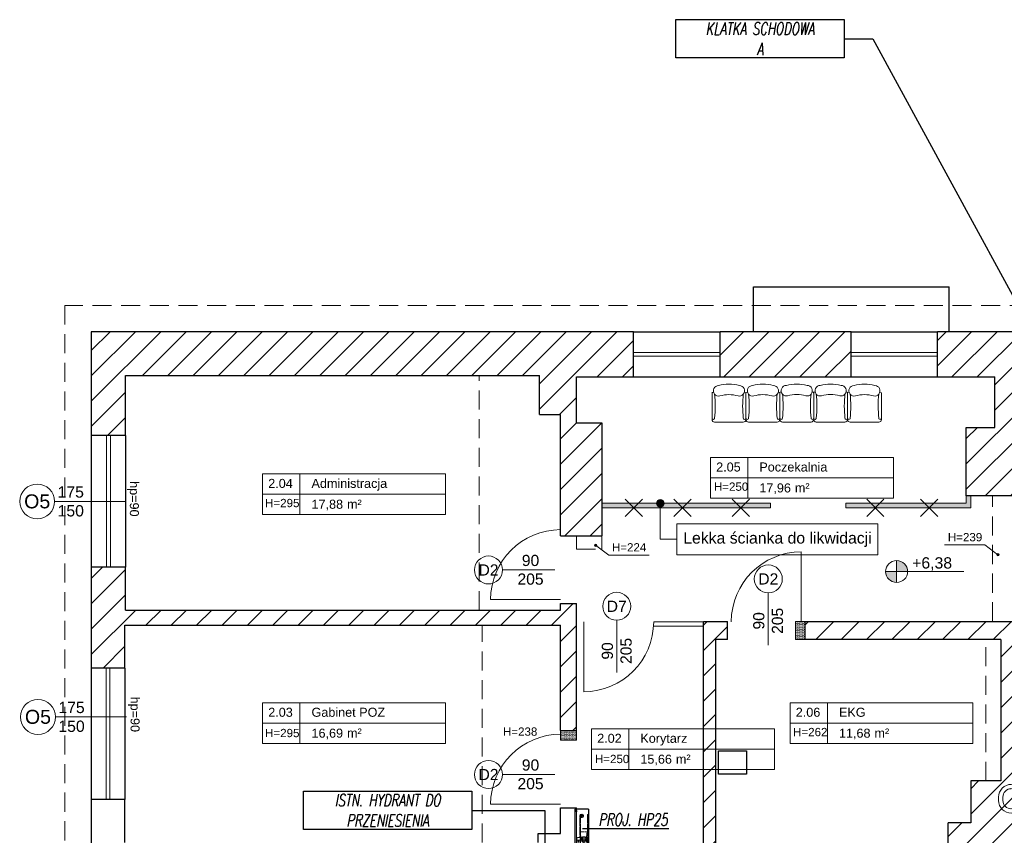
# Model space of a CAD drawing. Header units: millimetres. Extents: x 26866 to 1024070, y -428191 to 408885.
# Tile 50 of 248: x 176863 to 189947, y 291686 to 302531. Entities that reach past the tile are written whole.
import ezdxf

# ---------------------------------------------------------------- set-up
doc = ezdxf.new("R2010")
doc.units = ezdxf.units.MM
doc.header["$LTSCALE"] = 2
doc.linetypes.add('ACAD_ISO02W100', pattern=[15, 12, -3])
doc.linetypes.add('HIDDENX2', pattern=[19.05, 12.7, -6.35])
for name, color, linetype, lineweight in [('0_OPIS', 7, 'Continuous', 13), ('3DPLAN_A_ARMATURA_SANITARNA', 7, 'Continuous', 9), ('3DPLAN_A_DRZWI', 173, 'Continuous', 5), ('3DPLAN_A_OKNA', 153, 'Continuous', 5), ('3DPLAN_A_TABELKA POMIESZCZEŃ', 7, 'Continuous', 0), ('3DPLAN_A_WYSOKOŚCI ZMIANA', 144, 'HIDDENX2', 5), ('A_STOL_OPIS', 55, 'Continuous', 5), ('A_TXT', 7, 'Continuous', 0), ('A_WYBURZENIA', 6, 'Continuous', 0), ('A_WYM_KOT', 161, 'Continuous', 0), ('A_ZESTAWIENIE STOLARKI', 3, 'Continuous', 15), ('AW_WYM_WEW', 9, 'Continuous', 0), ('hydrant', 211, 'Continuous', 5), ('ramka', 9, 'Continuous', 30)]:
    doc.layers.add(name, color=color, linetype=linetype, lineweight=lineweight)
for name, color, linetype in [('3DPLAN_A_KRESKOWANIE 1', 253, 'Continuous'), ('3DPLAN_A_OPIS', 8, 'Continuous'), ('3DPLAN_A_POMIESZCZENIE NUMER', 100, 'Continuous'), ('3DPLAN_K_DZIAŁOWA NISKIE', 134, 'Continuous'), ('3DPLAN_K_NOŚNA', 7, 'Continuous'), ('3DPLAN_K_OBRYS WIDOK', 242, 'Continuous'), ('A_POMIESZCZENIE OPIS', 100, 'Continuous'), ('DEFAULT', 7, 'Continuous')]:
    doc.layers.add(name, color=color, linetype=linetype)
doc.styles.add('ARIAL', font='arial.ttf')
doc.styles.add('J-ROMANS', font='ROMANS.SHX', dxfattribs={"width": 0.7, "oblique": 10})
doc.styles.add('TABEL1', font='txt')
pattern_1 = [(0, (6153.1716, -11332.5662), (0.79375, 1.5875), [0, -1.5875])]

# ---------------------------------------------------------------- blocks, each defined once
blk = doc.blocks.new('hydrant')
at = {"color": 1, "linetype": 'ACAD_ISO02W100'}
for p, q in [((122, 578), (110, 578)), ((339, 577), (110, 577)), ((113, 580), (113, 580)), ((130, 586), (122, 578)), ((130, 585), (122, 577)), ((432, 586), (130, 586)), ((141, 585), (130, 585)), ((141, 585), (149, 577)), ((142, 586), (149, 578)), ((190, 578), (149, 578)), ((198, 586), (190, 578)), ((198, 585), (190, 577)), ((250, 585), (198, 585)), ((250, 586), (258, 578)), ((250, 585), (257, 577)), ((330, 578), (258, 578)), ((339, 586), (330, 578)), ((339, 584), (330, 577)), ((348, 578), (339, 586)), ((348, 577), (339, 584)), ((340, 582), (339, 582)), ((339, 482), (339, 582)), ((340, 482), (340, 582)), ((432, 577), (340, 577)), ((523, 571), (340, 571)), ((523, 569), (340, 569)), ((432, 578), (348, 578)), ((471, 569), (392, 569)), ((392, 565), (392, 569)), ((471, 565), (392, 565)), ((558, 528), (399, 528)), ((406, 545), (406, 511)), ((408, 565), (409, 561)), ((409, 547), (408, 547)), ((455, 547), (408, 547)), ((409, 577), (409, 578)), ((454, 561), (409, 561)), ((410, 554), (411, 555)), ((453, 554), (410, 554)), ((410, 548), (410, 554)), ((453, 571), (411, 571)), ((453, 555), (411, 555)), ((415, 555), (415, 561)), ((432, 586), (734, 586)), ((432, 578), (515, 578)), ((432, 577), (523, 577)), ((449, 555), (449, 561)), ((453, 554), (453, 555)), ((453, 548), (453, 554)), ((454, 577), (454, 578)), ((455, 565), (454, 561)), ((455, 547), (456, 547)), ((455, 547), (468, 547)), ((469, 545), (469, 511)), ((541, 541), (469, 541)), ((471, 565), (471, 569)), ((515, 578), (524, 586)), ((515, 577), (524, 584)), ((523, 541), (523, 582)), ((525, 582), (523, 582)), ((524, 586), (533, 578)), ((524, 584), (533, 577)), ((525, 541), (525, 582)), ((525, 577), (753, 577)), ((533, 578), (605, 578)), ((541, 546), (541, 510)), ((613, 586), (605, 578)), ((614, 585), (606, 577)), ((614, 585), (665, 585)), ((665, 585), (673, 577)), ((666, 586), (673, 578)), ((673, 578), (714, 578)), ((722, 586), (714, 578)), ((722, 585), (714, 577)), ((722, 585), (733, 585)), ((733, 585), (741, 577)), ((734, 586), (741, 578)), ((741, 578), (753, 578)), ((750, 580), (750, 580)), ((339, 487), (110, 487)), ((122, 486), (110, 486)), ((113, 483), (113, 483)), ((130, 479), (122, 487)), ((130, 478), (122, 486)), ((141, 479), (130, 479)), ((414, 478), (130, 478)), ((141, 479), (149, 487)), ((142, 478), (149, 486)), ((190, 486), (149, 486)), ((198, 479), (190, 487)), ((198, 478), (190, 486)), ((250, 479), (198, 479)), ((250, 479), (257, 487)), ((250, 478), (258, 486)), ((330, 486), (258, 486)), ((339, 480), (330, 487)), ((339, 478), (330, 486)), ((348, 487), (339, 480)), ((348, 486), (339, 478)), ((340, 482), (339, 482)), ((432, 487), (340, 487)), ((432, 486), (348, 486)), ((392, 491), (392, 487)), ((471, 491), (392, 491)), ((471, 487), (392, 487)), ((409, 510), (408, 510)), ((455, 510), (408, 510)), ((408, 491), (409, 495)), ((454, 495), (409, 495)), ((410, 508), (410, 502)), ((453, 502), (410, 502)), ((410, 502), (411, 502)), ((453, 502), (411, 502)), ((453, 485), (411, 485)), ((451, 485), (413, 485)), ((413, 483), (413, 485)), ((414, 452), (414, 481)), ((449, 481), (414, 481)), ((415, 498), (415, 502)), ((449, 498), (415, 498)), ((415, 495), (415, 496)), ((449, 496), (415, 496)), ((416, 496), (416, 498)), ((432, 487), (523, 487)), ((432, 486), (515, 486)), ((447, 496), (447, 498)), ((747, 443), (447, 443)), ((449, 498), (449, 502)), ((449, 495), (449, 496)), ((449, 452), (449, 481)), ((449, 478), (734, 478)), ((747, 461), (449, 461)), ((451, 483), (451, 485)), ((453, 508), (453, 502)), ((453, 502), (453, 502)), ((455, 491), (454, 495)), ((455, 510), (456, 510)), ((456, 510), (468, 510)), ((541, 515), (469, 515)), ((471, 491), (471, 487)), ((515, 487), (524, 480)), ((515, 486), (524, 478)), ((523, 482), (523, 515)), ((525, 482), (523, 482)), ((524, 480), (533, 487)), ((524, 478), (533, 486)), ((525, 482), (525, 515)), ((525, 487), (753, 487)), ((533, 486), (605, 486)), ((613, 478), (605, 486)), ((614, 479), (606, 487)), ((614, 479), (665, 479)), ((665, 479), (673, 487)), ((666, 478), (673, 486)), ((673, 486), (714, 486)), ((722, 479), (714, 487)), ((722, 478), (714, 486)), ((722, 479), (733, 479)), ((733, 479), (741, 487)), ((734, 478), (741, 486)), ((741, 486), (753, 486)), ((753, 471), (747, 466)), ((747, 439), (747, 466)), ((753, 433), (747, 439)), ((750, 483), (750, 483)), ((753, 471), (795, 471)), ((753, 433), (795, 433)), ((795, 433), (780, 433)), ((795, 471), (815, 471)), ((795, 433), (795, 471)), ((795, 433), (815, 433)), ((815, 433), (815, 471))]:
    blk.add_line(p, q, dxfattribs=at)
for p, q in [((61, 411), (61, 431)), ((739, 431), (61, 431)), ((739, 411), (61, 411)), ((739, 431), (739, 411)), ((741, 422), (739, 416)), ((743, 421), (739, 411)), ((772, 426), (747, 426)), ((772, 424), (747, 424)), ((775, 423), (780, 416)), ((777, 424), (782, 417)), ((789, 423), (791, 423)), ((789, 416), (789, 423)), ((791, 416), (791, 423))]:
    blk.add_line(p, q)
for centre, radius in [((541, 528), 13), ((767, 452), 14.9), ((767, 452), 10.8)]:
    blk.add_circle(centre, radius, dxfattribs=at)
for centre, radius, start, end in [((110, 580), 3.5, 12.2467, 270), ((110, 580), 2.25, 12.3553, 270), ((113, 581), 0.612, 192.3553, 270), ((113, 581), 0.612, 270, 12.2467), ((408, 545), 1.5, 90, 180), ((411, 570), 1.5, 90, 138.1897), ((409, 548), 1.5, 270, 0), ((469, 528), 23.1, 126.8922, 233.1078), ((453, 570), 1.5, 41.8103, 90), ((455, 548), 1.5, 180, 270), ((468, 545), 1.5, 0, 90), ((753, 580), 3.5, 270, 167.7533), ((750, 581), 0.612, 167.7533, 270), ((750, 581), 0.612, 270, 347.6447), ((753, 580), 2.25, 270, 167.6447), ((110, 483), 3.5, 90, 347.7533), ((110, 483), 2.25, 90, 347.6447), ((113, 483), 0.612, 90, 167.6447), ((113, 483), 0.612, 347.7533, 90), ((408, 511), 1.5, 180, 270), ((409, 508), 1.5, 0, 90), ((411, 486), 1.5, 210, 270), ((414, 483), 1.5, 180, 270), ((432, 452), 17.5, 180, 270), ((432, 452), 17.5, 270, 0), ((449, 483), 1.5, 270, 0), ((455, 508), 1.5, 90, 180), ((453, 486), 1.5, 270, 330), ((468, 511), 1.5, 270, 0), ((753, 483), 3.5, 192.2467, 90), ((750, 483), 0.612, 12.3553, 90), ((750, 483), 0.612, 90, 192.2467), ((753, 483), 2.25, 192.3553, 90)]:
    blk.add_arc(centre, radius, start, end, dxfattribs=at)
for centre, radius, start, end in [((747, 419), 6.5, 90, 158.9625), ((747, 419), 5, 90, 158.9625), ((772, 419), 6.5, 41.1859, 90), ((772, 419), 5, 41.1859, 90), ((777, 413), 5, 19.769, 37.3581), ((786, 416), 5, 199.769, 0), ((777, 413), 6.5, 19.769, 37.3581), ((786, 416), 3.5, 199.769, 0)]:
    blk.add_arc(centre, radius, start, end)
at = {"layer": 'DEFAULT', "linetype": 'ByBlock'}
for p, q in [((36, 591), (36, 411)), ((36, 591), (36, 412)), ((36, 591), (815, 591)), ((36, 591), (815, 591)), ((36, 591), (816, 591)), ((121, 528), (121, 517)), ((130, 528), (130, 517)), ((721, 528), (721, 517)), ((730, 528), (730, 517)), ((815, 591), (815, 412)), ((816, 591), (816, 411)), ((36, 412), (56, 412)), ((36, 411), (57, 411)), ((56, 433), (70, 433)), ((56, 412), (56, 433)), ((57, 432), (70, 432)), ((57, 411), (57, 432)), ((57, 411), (57, 432)), ((61, 411), (61, 431)), ((70, 432), (70, 433)), ((121, 475), (121, 486)), ((130, 475), (130, 486)), ((721, 475), (721, 486)), ((730, 475), (730, 486)), ((781, 432), (781, 433)), ((781, 432), (781, 433)), ((795, 433), (781, 433)), ((794, 432), (781, 432)), ((794, 432), (781, 432)), ((794, 411), (794, 432)), ((794, 411), (794, 432)), ((816, 411), (794, 411)), ((795, 412), (795, 433)), ((815, 412), (795, 412))]:
    blk.add_line(p, q, dxfattribs=at)
at = {"layer": 'DEFAULT', "color": 1, "linetype": 'ByBlock'}
for p, q in [((126, 526), (126, 477)), ((726, 526), (726, 477)), ((150, 501), (101, 501)), ((701, 501), (750, 501))]:
    blk.add_line(p, q, dxfattribs=at)
at = {"layer": 'DEFAULT', "color": 1, "linetype": 'ACAD_ISO02W100'}
blk.add_line((795, 433), (781, 433), dxfattribs=at)
at = {"layer": 'DEFAULT', "linetype": 'ByBlock'}
for centre in [(126, 501), (726, 501)]:
    blk.add_circle(centre, 21, dxfattribs=at)
blk = doc.blocks.new('miska ustępowa')
at = {"layer": '3DPLAN_A_ARMATURA_SANITARNA'}
for p, q in [((0, 0), (0, 19.1)), ((0, 19.1), (11.2, 19.1)), ((16.9, 0), (16.9, 13.5)), ((58.1, 19.1), (21.5, 16.4)), ((21.5, 0), (21.5, 16.4)), ((58.6, 13.5), (35.2, 11.8)), ((0, 0), (0, -19.1)), ((16.9, 0), (16.9, -13.5)), ((21.5, 0), (21.5, -16.4)), ((30, 0), (30, 6.2)), ((30, 0), (30, -6.2)), ((69.4, -2.2), (69.4, 2.2)), ((75, 0), (75, 2.2)), ((75, 0), (75, -2.2)), ((58.6, -13.5), (35.2, -11.8)), ((0, -19.1), (11.2, -19.1)), ((58.1, -19.1), (21.5, -16.4))]:
    blk.add_line(p, q, dxfattribs=at)
for centre, radius, start, end in [((11.2, 13.5), 5.62, 0, 90), ((58.1, 2.2), 16.9, 0, 90), ((58.1, 2.2), 11.2, 0, 90), ((35.6, 6.2), 5.62, 94.2314, 180), ((35.6, -6.2), 5.62, 180, 265.7686), ((58.1, -2.2), 16.9, 270, 0), ((58.1, -2.2), 11.2, 270, 0), ((11.2, -13.5), 5.62, 270, 0)]:
    blk.add_arc(centre, radius, start, end, dxfattribs=at)
blk = doc.blocks.new('sillon 1')
for p, q in [((-0.331, -0.689), (-0.33, -0.178)), ((-0.305, -0.152), (-0.305, -0.152)), ((0.305, -0.152), (0.305, -0.152)), ((0.33, -0.178), (0.33, -0.689)), ((0.279, -0.739), (-0.28, -0.74))]:
    blk.add_line(p, q)
for centre, radius, start, end in [((0, -0.825), 0.825, 75.7655, 104.2656), ((-0.305, -0.178), 0.0254, 90.0156, 180.0156), ((-0.2, -0.128), 0.103, 91.5852, 282.6959), ((-2.455, -0.425), 2.188, 353.7526, 6.1565), ((0.2, -0.128), 0.103, 257.3352, 88.4459), ((2.454, -0.429), 2.188, 173.7526, 186.1565), ((0.305, -0.178), 0.0254, 0.0156, 90.0156), ((0, -0.838), 0.635, 73.7554, 106.2758), ((-0.305, -0.663), 0.0254, 180.0156, 0.0156), ((-0.28, -0.689), 0.0508, 180.0156, 270.0156), ((0.304, -0.663), 0.0254, 180.0156, 0.0156), ((0.279, -0.689), 0.0508, 270.0156, 0.0156)]:
    blk.add_arc(centre, radius, start, end)
blk = doc.blocks.new('tabelka dla tp')
at = {"layer": '3DPLAN_A_TABELKA POMIESZCZEŃ'}
for p, q in [((49.7, 54), (49.7, 0)), ((0, 27), (243.1, 27))]:
    blk.add_line(p, q, dxfattribs=at)
blk.add_lwpolyline([(0, 54), (243.1, 54), (243.1, 0), (0, 0)], close=True, dxfattribs=at)
at = {"layer": '3DPLAN_A_POMIESZCZENIE NUMER', "color": 7, "style": 'ARIAL'}
blk.add_attdef('NUMER', (2.2, 35.4), '', height=12, dxfattribs=at)
at = {"layer": 'A_POMIESZCZENIE OPIS', "insert": (112.2, 19.8), "char_height": 12, "width": 36.412, "attachment_point": 1, "style": 'ARIAL'}
blk.add_mtext('{\\C7;m²}', dxfattribs=at)
at = {"layer": 'A_POMIESZCZENIE OPIS', "color": 7, "style": 'ARIAL'}
for tag, p in [('NAZWA', (51.7, 35.4)), ('POWIERZCHNIA', (51.1, 7.2))]:
    blk.add_attdef(tag, p, '', height=12, dxfattribs=at)
blk = doc.blocks.new('II pietrooo')
at = {"layer": '3DPLAN_A_KRESKOWANIE 1'}
h = blk.add_hatch(dxfattribs=at)
h.set_pattern_fill('ANSI31', color=256, scale=7.5, style=0)
h.set_pattern_definition([(45, (25713.503, -37486.946), (-16.83798, 16.83798), [])])
h.paths.add_polyline_path([(28996.1, -35640), (29220.1, -35640), (29220.1, -35744), (29268.1, -35744), (29268.1, -35638), (29280.1, -35638), (29280.1, -35618), (28996.1, -35618)])
h.paths.add_polyline_path([(28878.1, -35618), (28627.1, -35618), (28627.1, -35638.7), (28681.5, -35638.7), (28681.5, -35640), (28878.1, -35640)])
h.paths.add_polyline_path([(28627.1, -35774.7), (28669.1, -35774.7), (28669.1, -35692.7), (28627.1, -35692.7)])
h.paths.add_polyline_path([(28558.7, -36657), (28739.1, -36657), (28739.1, -36571), (28671.1, -36571), (28671.1, -36518), (28657.1, -36518), (28657.1, -36236), (28700.1, -36236), (28700.1, -36016), (28669.1, -36016), (28669.1, -35828.7), (28627.1, -35828.7), (28627.1, -35865), (28626.1, -35886), (28626.1, -36572), (28558.7, -36572)])
h.paths.add_polyline_path([(29268.1, -35964), (29268.1, -35847), (29220.1, -35847), (29220.1, -35964)])
h.paths.add_polyline_path([(29503.5, -35638), (29503.5, -35618), (29460.1, -35618), (29460.1, -35600), (29450.1, -35600), (29450.1, -35618), (29383.1, -35618), (29383.1, -35638)])
h.paths.add_polyline_path([(28853.1, -36657), (29038.1, -36657), (29038.1, -36571), (28853.1, -36571)])
h.paths.add_polyline_path([(29151.1, -36657), (29338.1, -36657), (29338.1, -36571), (29270.1, -36571), (29270.1, -36518), (29220.1, -36518), (29220.1, -36571), (29151.1, -36571)])
h.paths.add_polyline_path([(29634.1, -36571), (29451.1, -36571), (29451.1, -36657), (29634.1, -36657)])
h.paths.add_polyline_path([(29935.1, -36571), (29869.1, -36571), (29869.1, -36518), (29822.1, -36518), (29822.1, -36571), (29747.1, -36571), (29747.1, -36657), (29935.1, -36657)])
h.paths.add_polyline_path([(30049.1, -36657), (30229.1, -36657), (30229.1, -36572), (30152.1, -36572), (30152.1, -35868), (30205.1, -35868), (30205.1, -35846), (30137.1, -35846), (30137.1, -36571), (30049.1, -36571)])
h.paths.add_polyline_path([(30416.1, -35967), (30444.1, -35967), (30444.1, -36519), (30416.1, -36519), (30416.1, -36572), (30344.1, -36572), (30344.1, -36657), (30525.1, -36657), (30525.1, -36569), (30491.1, -36569), (30491.1, -35961), (30561.1, -35961), (30561.1, -35942), (30464.1, -35942), (30464.1, -35846), (30308.1, -35846), (30308.1, -35868), (30416.1, -35868)])
h.paths.add_polyline_path([(30640.1, -36657), (30826.1, -36657), (30826.1, -36569), (30640.1, -36569)])
h.paths.add_polyline_path([(31069.1, -36128), (31069.1, -36517), (31041.1, -36517), (31041.1, -36569), (30941.1, -36569), (30941.1, -36657), (31677.5, -36657), (31677.5, -36350), (31638.1, -36350), (31638.1, -36497), (31585.1, -36497), (31585.1, -36562), (31092.1, -36562), (31092.1, -36128)])
h.paths.add_polyline_path([(31069.1, -35961), (30716.1, -35961), (30716.1, -35813), (30718.6, -35813), (30728.1, -35813), (30728.1, -35942), (31012.1, -35942), (31012.1, -35891), (31024.1, -35891), (31024.1, -35870), (31046.1, -35870), (31046.1, -35891), (31058.1, -35891), (31058.1, -35942), (31562.1, -35942), (31562.1, -35677), (31610.1, -35677), (31610.1, -35281), (31677.5, -35281), (31677.5, -36124), (31638.1, -36124), (31638.1, -35961), (31092.1, -35961), (31092.1, -36025), (31069.1, -36025)])
h.paths.add_polyline_path([(30708.3, -35857.5), (30708.3, -35812.4), (30740.7, -35812.4), (30740.7, -35857.5)], flags=9)
h.paths.add_polyline_path([(31062.1, -35694), (31062.1, -35618), (31015.1, -35618), (31015.1, -35694)])
h.paths.add_polyline_path([(31677.5, -35151), (31677.5, -34962), (30941.1, -34962), (30941.1, -35016), (31013.1, -35016), (31013.1, -35069), (31062.1, -35069), (31062.1, -35011), (31562.1, -35011), (31562.1, -35142), (31610.1, -35142), (31610.1, -35151)])
h.paths.add_polyline_path([(30826.1, -34962), (30640.1, -34962), (30640.1, -35016), (30826.1, -35016)])
h.paths.add_polyline_path([(30346.1, -35009), (30420.1, -35009), (30420.1, -35062), (30450.1, -35062), (30450.1, -35149), (30460.1, -35149), (30460.1, -35016), (30525.1, -35016), (30525.1, -34962), (30346.1, -34962)])
h.paths.add_polyline_path([(30231.1, -34962), (30056.1, -34962), (30056.1, -35009), (30231.1, -35009)])
h.paths.add_polyline_path([(29856.1, -35328), (29856.1, -35059), (29872.1, -35059), (29872.1, -35009), (29941.1, -35009), (29941.1, -34962), (29753.1, -34962), (29753.1, -35009), (29818.1, -35009), (29818.1, -35059), (29834.1, -35059), (29834.1, -35328)])
h.paths.add_polyline_path([(29460.1, -35480), (29460.1, -35466), (30247.1, -35466), (30247.1, -35441), (29856.1, -35441), (29856.1, -35428), (29834.1, -35428), (29834.1, -35441), (29556.1, -35441), (29556.1, -35009), (29638.1, -35009), (29638.1, -34962), (29461.1, -34962), (29461.1, -35016), (29547.1, -35016), (29547.1, -35448), (29368.1, -35448), (29368.1, -35466), (29450.1, -35466), (29450.1, -35480), (29452.1, -35480)])
h.paths.add_polyline_path([(29336.1, -34962), (29156.5, -34962), (29156.5, -35014), (29226.5, -35014), (29226.5, -35404), (29175.5, -35404), (29175.5, -35444), (28929.5, -35444), (28929.5, -35466), (29265.1, -35466), (29265.1, -35448), (29253.1, -35448), (29253.1, -35070), (29282.1, -35070), (29282.1, -35016), (29336.1, -35016)])
h.paths.add_polyline_path([(28860.5, -35014), (29041.5, -35014), (29041.5, -34962), (28860.5, -34962)])
h.paths.add_polyline_path([(28697.5, -35187), (28697.5, -35084), (28674.5, -35084), (28674.5, -35014), (28745.5, -35014), (28745.5, -34962), (28602.1, -34962), (28602.1, -35015), (28627.1, -35015), (28627.1, -35067), (28642.1, -35067), (28642.1, -35072), (28642.1, -35146.3), (28685.7, -35146.3), (28685.7, -35187)])
h.paths.add_polyline_path([(28642.1, -35353), (28635.1, -35353), (28635.1, -35438), (28643.1, -35438), (28643.1, -35466), (28829.5, -35466), (28829.5, -35444), (28674.5, -35444), (28674.5, -35200.3), (28642.1, -35200.3)])
h.paths.add_polyline_path([(28492.1, -35015), (28492.1, -34962), (28212, -34962), (28212, -34959), (28205.1, -34959), (28205.1, -35015)])
h.paths.add_polyline_path([(28062.1, -35183), (28062.1, -35072), (28072.1, -35072), (28072.1, -35015), (28081.1, -35015), (28081.1, -34918), (28086.1, -34918), (28086.1, -34914), (28069, -34914), (28069, -34944), (28074, -34944), (28074, -34959), (28062.5, -34959), (28062.5, -34962), (28026.6, -34962), (28026.6, -35180), (28027.1, -35180), (28027.1, -35183)])
h.paths.add_polyline_path([(27906.1, -35022), (27982.1, -35022), (27982.1, -35089), (27944.1, -35089), (27944.1, -35180), (28026.6, -35180), (28026.6, -34962), (27906.1, -34962)])
h.paths.add_polyline_path([(27791.1, -34962), (27617.1, -34962), (27617.1, -35022), (27791.1, -35022)])
h.paths.add_polyline_path([(27460.1, -35083), (27426.1, -35083), (27426.1, -35022), (27502.1, -35022), (27502.1, -34962), (26781.5, -34962), (26781.5, -35100), (26827.1, -35100), (26827.1, -35020), (27377.1, -35020), (27377.1, -35072), (27405.1, -35072), (27405.1, -35233), (27460.1, -35233)])
h.paths.add_polyline_path([(27405.1, -35492), (27426.1, -35492), (27426.1, -35323), (27405.1, -35323), (27405.1, -35332), (26827.1, -35332), (26827.1, -35275), (26781.5, -35275), (26781.5, -35409), (26826.1, -35409), (26826.1, -35352), (27405.1, -35352)])
h.paths.add_polyline_path([(26827.1, -36005), (26827.1, -35955), (27379.1, -35955), (27379.1, -35969), (27405.1, -35969), (27405.1, -35998), (27426.1, -35998), (27426.1, -35901), (27346.1, -35901), (27346.1, -35931), (26850.1, -35931), (26850.1, -35891), (26781.5, -35891), (26781.5, -36005)])
h.paths.add_polyline_path([(26993.7, -36573), (26827.1, -36573), (26827.1, -36503), (26881.1, -36503), (26881.1, -36349), (26827.1, -36349), (26827.1, -36275), (26781.5, -36275), (26781.5, -36657), (26993.7, -36657)])
h.paths.add_polyline_path([(27462.6, -36581), (27431.1, -36581), (27431.1, -36173), (27468.1, -36173), (27468.1, -36134), (27477.1, -36134), (27477.1, -36113), (27426.1, -36113), (27426.1, -36088), (27405.1, -36088), (27405.1, -36522), (27378.1, -36522), (27378.1, -36573), (27181.9, -36573), (27181.9, -36657), (27462.6, -36657)])
h.paths.add_polyline_path([(27415.6, -36075.1), (27432.1, -36075.1), (27432.1, -36095.1), (27415.6, -36095.1)], flags=9)
h.paths.add_polyline_path([(27804.1, -36578.9), (27739.1, -36578.9), (27739.1, -36043.9), (27716.1, -36043.9), (27716.1, -36113), (27580.1, -36113), (27580.1, -36134), (27717.1, -36134), (27717.1, -36581), (27577.6, -36581), (27577.6, -36657), (27804.1, -36657)])
h.paths.add_polyline_path([(28147.7, -36572), (28077.7, -36572), (28077.7, -36523), (28062.7, -36523), (28062.7, -36237), (28106.7, -36237), (28106.7, -36134), (28062.7, -36134), (28062.7, -36010), (28106.7, -36010), (28106.7, -35886), (28394.1, -35886), (28394.1, -35864), (28063.1, -35864), (28063.1, -35670), (28073.1, -35670), (28073.1, -35621), (28062.1, -35621), (28062.1, -35543), (28082.1, -35543), (28082.1, -35495), (28062.1, -35495), (28062.1, -35394), (28282.1, -35394), (28282.1, -35408), (28286.5, -35408), (28298.1, -35408), (28298.1, -35378), (28379.1, -35378), (28379.1, -35438), (28517.1, -35438), (28517.1, -35353), (28062.1, -35353), (28062.1, -35333), (28027.1, -35333), (28027.1, -35347), (28026.6, -35347), (28026.6, -36657), (28147.7, -36657)])
h.paths.add_polyline_path([(27990.1, -35853), (27968.1, -35853), (27968.1, -35869), (27697.3, -35869), (27697.3, -35888), (27716.1, -35888), (27716.1, -35906.3), (27737.7, -35906.3), (27737.7, -35953.9), (27739.1, -35953.9), (27739.1, -35885.9), (27985.1, -35885.9), (27985.1, -35971.9), (28001.1, -35971.9), (28001.1, -36038.9), (27936.1, -36038.9), (27936.1, -36242.9), (27999.1, -36242.9), (27999.1, -36501.9), (27972.1, -36501.9), (27972.1, -36578.9), (27919.1, -36578.9), (27919.1, -36657), (28026.6, -36657), (28026.6, -35347), (27730.1, -35347), (27730.1, -35371), (27990.1, -35371), (27990.1, -35559), (27950.1, -35559), (27950.1, -35615), (27920.1, -35615), (27920.1, -35714), (27990.1, -35714)])
h.paths.add_polyline_path([(27618.1, -35845), (27595.1, -35845), (27595.1, -35888), (27697.3, -35888), (27697.3, -35869), (27618.1, -35869)])
h.paths.add_polyline_path([(27618.1, -35668), (27611.1, -35668), (27611.1, -35639.5), (27595.1, -35639.5), (27595.1, -35742), (27618.1, -35742)])
h.paths.add_polyline_path([(27627.1, -35371), (27627.1, -35347), (27595.1, -35347), (27595.1, -35585.5), (27611.1, -35585.5), (27611.1, -35371)])
h.paths.add_polyline_path([(27611.1, -35585.5), (27595.1, -35585.5), (27595.1, -35612.5), (27611.1, -35612.5)])
h.paths.add_polyline_path([(27595.1, -35612.5), (27595.1, -35639.5), (27611.1, -35639.5), (27611.1, -35612.5)])
h.paths.add_polyline_path([(28681.5, -35638.7), (28627.1, -35638.7), (28627.1, -35665.7), (28669.1, -35665.7), (28669.1, -35640), (28681.5, -35640)])
h.paths.add_polyline_path([(28627.1, -35665.7), (28627.1, -35692.7), (28669.1, -35692.7), (28669.1, -35665.7)])
h.paths.add_polyline_path([(28669.1, -35774.7), (28627.1, -35774.7), (28627.1, -35801.7), (28669.1, -35801.7)])
h.paths.add_polyline_path([(28500.5, -35778.1), (28635.7, -35778.1), (28635.7, -35799.6), (28500.5, -35799.6)], flags=9)
h.paths.add_polyline_path([(28627.1, -35801.7), (28627.1, -35828.7), (28669.1, -35828.7), (28669.1, -35801.7)])
h.paths.add_polyline_path([(30458.6, -36145), (30476.6, -36145), (30476.6, -36165), (30458.6, -36165)], flags=24)
h.paths.add_polyline_path([(31264.9, -35935.3), (31310, -35935.3), (31310, -35967.7), (31264.9, -35967.7)], flags=24)
h.paths.add_polyline_path([(30822, -35935.3), (30867.1, -35935.3), (30867.1, -35967.7), (30822, -35967.7)], flags=24)
h.paths.add_polyline_path([(29703.8, -35437.8), (29748.9, -35437.8), (29748.9, -35470.2), (29703.8, -35470.2)], flags=24)
h.paths.add_polyline_path([(30025.6, -35437.8), (30070.7, -35437.8), (30070.7, -35470.2), (30025.6, -35470.2)], flags=24)
h.paths.add_polyline_path([(29534.6, -35263.9), (29534.6, -35218.8), (29567, -35218.8), (29567, -35263.9)], flags=24)
h.paths.add_polyline_path([(27335.8, -35645.7), (27389.6, -35645.7), (27389.6, -35678.1), (27335.8, -35678.1)], flags=24)
at = {"layer": '3DPLAN_A_TABELKA POMIESZCZEŃ', "ltscale": 0.5}
h = blk.add_hatch(color=256, dxfattribs=at)
h.dxf.hatch_style = 1
h.paths.add_polyline_path([(27536, -35195), (27536, -35185.1, 0.73336)])
h.paths.add_polyline_path([(27536, -35185.1), (27536, -35195, 0.076465), (27537.6, -35195.2, 1.165591)])
for points in [[(27453.1, -35245.8, 13.985421), (27453, -35246.2, 0.071503)], [(27984.8, -35258.4, 13.985421), (27984.9, -35257.9, 0.071503)]]:
    blk.add_hatch(color=7, dxfattribs=at).paths.add_polyline_path(points)
at = {"layer": 'A_WYBURZENIA', "transparency": 33554687}
h = blk.add_hatch(dxfattribs=at)
h.set_pattern_fill('DOTS', color=256)
h.set_pattern_definition(pattern_1)
h.paths.add_polyline_path([(27684.1, -35196), (27684.1, -35190), (27460.1, -35190), (27460.1, -35196)])
h.paths.add_polyline_path([(27944.1, -35190), (27784.1, -35190), (27784.1, -35196), (27950.1, -35196), (27950.1, -35180), (27944.1, -35180)])
h = blk.add_hatch(dxfattribs=at)
h.set_pattern_fill('DOTS', color=256)
h.set_pattern_definition(pattern_1)
h.paths.add_polyline_path([(27717.1, -35347), (27717.1, -35371), (27730.1, -35371), (27730.1, -35347), (27717.1, -35347)], is_closed=False)
h = blk.add_hatch(dxfattribs=at)
h.set_pattern_fill('DOTS', color=256)
h.set_pattern_definition([(0, (10883.5098, -15807.661), (0.79375, 1.5875), [0, -1.5875])])
h.paths.add_polyline_path([(27405.1, -35505), (27426.1, -35505), (27426.1, -35492), (27405.1, -35492), (27405.1, -35505)], is_closed=False)
at = {"layer": 'A_WYM_KOT'}
h = blk.add_hatch(color=256, dxfattribs=at)
h.dxf.hatch_style = 1
h.paths.add_polyline_path([(27851.6, -35280.7), (27837, -35280.7, 0.414214), (27851.6, -35295.2), (27851.6, -35280.7)], is_closed=False)
h.paths.add_polyline_path([(27851.6, -35280.7), (27866.1, -35280.7, 0.143872), (27863.8, -35272.8), (27851.6, -35272.8), (27851.6, -35280.7)], is_closed=False)
h.paths.add_polyline_path([(27851.6, -35266.1), (27851.6, -35272.8), (27863.8, -35272.8, 0.255137), (27851.6, -35266.1)], is_closed=False)
at = {"layer": '3DPLAN_A_DRZWI'}
for p, q in [((27724.9, -35347.5), (27724.9, -35254.5)), ((27405.1, -35318), (27312.1, -35318)), ((27435.8, -35347.5), (27435.8, -35440.5)), ((27528.8, -35347.5), (27595.1, -35347.5)), ((27528.8, -35353.5), (27595.1, -35353.5)), ((27405.1, -35590), (27312.1, -35590))]:
    blk.add_line(p, q, dxfattribs=at)
for centre, start, end in [((27405.1, -35318), 90, 180), ((27724.9, -35347.5), 90, 180), ((27435.8, -35347.5), 270, 0), ((27405.1, -35590), 90, 180)]:
    blk.add_arc(centre, 93, start, end, dxfattribs=at)
at = {"layer": '3DPLAN_A_OKNA'}
for p, q in [((27502.1, -34989.5), (27617.1, -34989.5)), ((27502.1, -34994.5), (27617.1, -34994.5)), ((27791.1, -34989.5), (27906.1, -34989.5)), ((27791.1, -34994.5), (27906.1, -34994.5)), ((26801.8, -35275), (26801.8, -35100)), ((26806.8, -35100), (26806.8, -35275)), ((26801.3, -35584), (26801.3, -35409)), ((26806.3, -35409), (26806.3, -35584))]:
    blk.add_line(p, q, dxfattribs=at)
at = {"layer": '3DPLAN_A_OPIS', "color": 1, "lineweight": 30}
for p, q in [((27491, -35207.5), (27513.9, -35184.6)), ((27491, -35184.6), (27513.9, -35207.5)), ((27555.5, -35207.5), (27578.4, -35184.6)), ((27555.5, -35184.6), (27578.4, -35207.5)), ((27633.2, -35207.5), (27656.1, -35184.6)), ((27633.2, -35184.6), (27656.1, -35207.5)), ((27811.9, -35207.5), (27834.7, -35184.6)), ((27811.9, -35184.6), (27834.7, -35207.5)), ((27883.4, -35207.5), (27906.3, -35184.6)), ((27883.4, -35184.6), (27906.3, -35207.5))]:
    blk.add_line(p, q, dxfattribs=at)
at = {"layer": '3DPLAN_A_TABELKA POMIESZCZEŃ', "ltscale": 0.5}
for p, q in [((27537.6, -35190), (27537.6, -35237.7)), ((27537.6, -35237.7), (27559.6, -35237.7))]:
    blk.add_line(p, q, dxfattribs=at)
at = {"layer": '3DPLAN_A_TABELKA POMIESZCZEŃ', "color": 7, "ltscale": 0.5}
for p, q in [((27451.6, -35245.8), (27469, -35258.9)), ((27915.3, -35245.3), (27969, -35245.3)), ((27986.3, -35258.4), (27969, -35245.3)), ((27469, -35258.9), (27522.6, -35258.9))]:
    blk.add_line(p, q, dxfattribs=at)
at = {"layer": '3DPLAN_A_TABELKA POMIESZCZEŃ', "ltscale": 0.5}
blk.add_lwpolyline([(27559.6, -35258.3), (27826.6, -35258.3), (27826.6, -35217.1), (27559.6, -35217.1)], close=True, dxfattribs=at)
blk.add_circle((27537.6, -35190), 5.19, dxfattribs=at)
at = {"layer": '3DPLAN_A_TABELKA POMIESZCZEŃ', "color": 7, "ltscale": 0.5}
for centre in [(27451.6, -35245.8), (27986.3, -35258.4)]:
    blk.add_circle(centre, 1.51, dxfattribs=at)
at = {"layer": '3DPLAN_A_WYSOKOŚCI ZMIANA'}
for p, q in [((28027.5, -34927), (26746.5, -34927)), ((26746.5, -34927), (26746.5, -36692)), ((27297.1, -35332), (27297.1, -35020)), ((27979.1, -35347), (27979.1, -35180)), ((27426.1, -35233), (27426.1, -35251)), ((27460.1, -35233), (27460.1, -35251)), ((27426.1, -35251), (27460.1, -35251)), ((27301.1, -35641), (27301.1, -35352)), ((27970.1, -35559), (27970.1, -35371))]:
    blk.add_line(p, q, dxfattribs=at)
at = {"layer": '3DPLAN_K_DZIAŁOWA NISKIE'}
for p, q in [((27502.1, -35022), (27617.1, -35022)), ((27791.1, -35022), (27906.1, -35022)), ((26827.1, -35100), (26827.1, -35275)), ((26826.1, -35409), (26826.1, -35584))]:
    blk.add_line(p, q, dxfattribs=at)
at = {"layer": '3DPLAN_K_NOŚNA'}
for p, q in [((27502.1, -34962), (26781.5, -34962)), ((26781.5, -34962), (26781.5, -35100)), ((27502.1, -35022), (27502.1, -34962)), ((27791.1, -34962), (27617.1, -34962)), ((27617.1, -35022), (27617.1, -34962)), ((27791.1, -35022), (27791.1, -34962)), ((28027.5, -34962), (27906.1, -34962)), ((27906.1, -35022), (27906.1, -34962)), ((26827.1, -35020), (27377.1, -35020)), ((26827.1, -35100), (26827.1, -35020)), ((27377.1, -35072), (27377.1, -35020)), ((27426.1, -35022), (27502.1, -35022)), ((27426.1, -35083), (27426.1, -35022)), ((27617.1, -35022), (27791.1, -35022)), ((27906.1, -35022), (27982.1, -35022)), ((27982.1, -35089), (27982.1, -35022)), ((27377.1, -35072), (27405.1, -35072)), ((27405.1, -35233), (27405.1, -35072)), ((27426.1, -35083), (27460.1, -35083)), ((27460.1, -35083), (27460.1, -35233)), ((27944.1, -35089), (27982.1, -35089)), ((27944.1, -35180), (27944.1, -35089)), ((26827.1, -35100), (26781.5, -35100)), ((28027.1, -35180), (27944.1, -35180)), ((27405.1, -35233), (27426.1, -35233)), ((27426.1, -35233), (27460.1, -35233)), ((26781.5, -35275), (26781.5, -35409)), ((26827.1, -35275), (26781.5, -35275)), ((26827.1, -35332), (26827.1, -35275)), ((27405.1, -35323), (27426.1, -35323)), ((27405.1, -35332), (27405.1, -35323)), ((27426.1, -35492), (27426.1, -35323)), ((26827.1, -35332), (27405.1, -35332)), ((26826.1, -35352), (27405.1, -35352)), ((26826.1, -35409), (26826.1, -35352)), ((27405.1, -35492), (27405.1, -35352)), ((27595.1, -35742), (27595.1, -35347)), ((27595.1, -35347), (27627.1, -35347)), ((27627.1, -35371), (27627.1, -35347)), ((27730.1, -35371), (27730.1, -35347)), ((27730.1, -35347), (28027.1, -35347)), ((27611.1, -35371), (27611.1, -35654)), ((27627.1, -35371), (27611.1, -35371)), ((27990.1, -35371), (27730.1, -35371)), ((27990.1, -35371), (27990.1, -35559)), ((26826.1, -35409), (26781.5, -35409)), ((27405.1, -35492), (27426.1, -35492)), ((27950.1, -35559), (27950.1, -35615)), ((27990.1, -35559), (27950.1, -35559)), ((26781.5, -35584), (26781.5, -35721)), ((26826.1, -35584), (26781.5, -35584)), ((26826.1, -35641), (26826.1, -35584)), ((27405.1, -35595), (27426.1, -35595)), ((27405.1, -35629), (27405.1, -35595)), ((27426.1, -35677), (27426.1, -35595)), ((27950.1, -35615), (27920.1, -35615)), ((27920.1, -35714), (27920.1, -35615)), ((27375.1, -35641), (27375.1, -35629)), ((27375.1, -35629), (27405.1, -35629))]:
    blk.add_line(p, q, dxfattribs=at)
at = {"layer": '3DPLAN_K_OBRYS WIDOK'}
for p, q in [((27661.5, -34962), (27661.5, -34902)), ((27661.5, -34902), (27921.5, -34902)), ((27921.5, -34962), (27921.5, -34902)), ((27502.1, -34962), (27617.1, -34962)), ((27791.1, -34962), (27906.1, -34962)), ((26781.5, -35100), (26781.5, -35275)), ((26781.5, -35409), (26781.5, -35584))]:
    blk.add_line(p, q, dxfattribs=at)
at = {"layer": 'A_STOL_OPIS'}
for p, q in [((26732.8, -35187.5), (26827.1, -35187.5)), ((27397.4, -35278.6), (27327.9, -35278.6)), ((27681.1, -35378.5), (27681.1, -35309.1)), ((27479.7, -35414.9), (27479.7, -35345.5)), ((26733.8, -35474), (26828.1, -35474)), ((27397.4, -35550.6), (27327.9, -35550.6))]:
    blk.add_line(p, q, dxfattribs=at)
at = {"layer": 'A_TXT', "color": 1, "lineweight": 30}
for p, q in [((27781.9, -34572.3), (27820, -34572.3)), ((27820, -34572.3), (28093.5, -35075.5)), ((27287.1, -35598.2), (27384, -35598.2)), ((27384, -35598.2), (27384, -35690.1)), ((27548.8, -35622.9), (27434.4, -35622.9))]:
    blk.add_line(p, q, dxfattribs=at)
for points in [[(27558.3, -34546.9), (27781.9, -34546.9), (27781.9, -34597.7), (27558.3, -34597.7)], [(27063.5, -35572.8), (27287.1, -35572.8), (27287.1, -35623.6), (27063.5, -35623.6)]]:
    blk.add_lwpolyline(points, close=True, dxfattribs=at)
at = {"layer": 'A_WYBURZENIA'}
for p, q in [((27944.1, -35180), (27944.1, -35190)), ((27950.1, -35180), (27950.1, -35196)), ((27684.1, -35190), (27460.1, -35190)), ((27684.1, -35190), (27684.1, -35196)), ((27784.1, -35190), (27784.1, -35196)), ((27684.1, -35196), (27460.1, -35196))]:
    blk.add_line(p, q, dxfattribs=at)
at = {"layer": 'A_WYBURZENIA', "transparency": 33554687}
for p, q in [((27944.1, -35190), (27784.1, -35190)), ((27784.1, -35196), (27950.1, -35196))]:
    blk.add_line(p, q, dxfattribs=at)
for points in [[(27730.1, -35347), (27717.1, -35347), (27717.1, -35371), (27730.1, -35371)], [(27405.1, -35492), (27426.1, -35492), (27426.1, -35505), (27405.1, -35505)]]:
    blk.add_lwpolyline(points, close=True, dxfattribs=at)
at = {"layer": 'A_WYM_KOT'}
for p, q in [((27851.6, -35266.1), (27851.6, -35295.2)), ((27866.1, -35280.7), (27837, -35280.7)), ((27940.9, -35280.7), (27866.1, -35280.7))]:
    blk.add_line(p, q, dxfattribs=at)
blk.add_circle((27851.6, -35280.7), 14.6, dxfattribs=at)
at = {"layer": 'A_ZESTAWIENIE STOLARKI', "ltscale": 0.25}
for centre, radius in [((26709.6, -35187.5), 23.2), ((27309.3, -35278.6), 18.6), ((27681.1, -35290.5), 18.6), ((27479.7, -35326.9), 18.6), ((26710.6, -35474), 23.2), ((27309.3, -35550.6), 18.6)]:
    blk.add_circle(centre, radius, dxfattribs=at)
at = {"layer": '3DPLAN_A_ARMATURA_SANITARNA', "rotation": 180}
blk.add_blockref('miska ustępowa', (28062.1, -35582.8), dxfattribs=at)
at = {"layer": '3DPLAN_A_TABELKA POMIESZCZEŃ', "ltscale": 0.5}
ref = blk.add_blockref('tabelka dla tp', (27604.2, -35183.1), dxfattribs=at)
ref.add_attrib('NUMER', '2.05', (27611.8, -35147.7), dxfattribs={"layer": '3DPLAN_A_POMIESZCZENIE NUMER', "color": 0, "height": 12, "style": 'ARIAL'})
ref.add_attrib('NAZWA', 'Poczekalnia', (27669.2, -35147.7), dxfattribs={"layer": 'A_POMIESZCZENIE OPIS', "color": 0, "height": 12, "style": 'ARIAL'})
ref.add_attrib('POWIERZCHNIA', '17,96', (27669.2, -35175.5), dxfattribs={"layer": 'A_POMIESZCZENIE OPIS', "color": 0, "height": 12, "style": 'ARIAL'})
ref = blk.add_blockref('tabelka dla tp', (27009.1, -35204.9), dxfattribs=at)
ref.add_attrib('NUMER', '2.04', (27016.6, -35169.5), dxfattribs={"layer": '3DPLAN_A_POMIESZCZENIE NUMER', "color": 0, "height": 12, "style": 'ARIAL'})
ref.add_attrib('NAZWA', 'Administracja', (27074.1, -35169.5), dxfattribs={"layer": 'A_POMIESZCZENIE OPIS', "color": 0, "height": 12, "style": 'ARIAL'})
ref.add_attrib('POWIERZCHNIA', '17,88', (27074.1, -35197.2), dxfattribs={"layer": 'A_POMIESZCZENIE OPIS', "color": 0, "height": 12, "style": 'ARIAL'})
ref = blk.add_blockref('tabelka dla tp', (27009.1, -35509.2), dxfattribs=at)
ref.add_attrib('NUMER', '2.03', (27016.6, -35473.8), dxfattribs={"layer": '3DPLAN_A_POMIESZCZENIE NUMER', "color": 0, "height": 12, "style": 'ARIAL'})
ref.add_attrib('NAZWA', 'Gabinet POZ', (27074.1, -35473.8), dxfattribs={"layer": 'A_POMIESZCZENIE OPIS', "color": 0, "height": 12, "style": 'ARIAL'})
ref.add_attrib('POWIERZCHNIA', '16,69', (27074.1, -35501.6), dxfattribs={"layer": 'A_POMIESZCZENIE OPIS', "color": 0, "height": 12, "style": 'ARIAL'})
ref = blk.add_blockref('tabelka dla tp', (27710, -35509.2), dxfattribs=at)
ref.add_attrib('NUMER', '2.06', (27717.6, -35473.8), dxfattribs={"layer": '3DPLAN_A_POMIESZCZENIE NUMER', "color": 0, "height": 12, "style": 'ARIAL'})
ref.add_attrib('NAZWA', 'EKG', (27775, -35473.8), dxfattribs={"layer": 'A_POMIESZCZENIE OPIS', "color": 0, "height": 12, "style": 'ARIAL'})
ref.add_attrib('POWIERZCHNIA', '11,68', (27775, -35501.6), dxfattribs={"layer": 'A_POMIESZCZENIE OPIS', "color": 0, "height": 12, "style": 'ARIAL'})
ref = blk.add_blockref('tabelka dla tp', (27446.1, -35543.8), dxfattribs=at)
ref.add_attrib('NUMER', '2.02', (27453.7, -35508.4), dxfattribs={"layer": '3DPLAN_A_POMIESZCZENIE NUMER', "color": 0, "height": 12, "style": 'ARIAL'})
ref.add_attrib('NAZWA', 'Korytarz', (27511.1, -35508.4), dxfattribs={"layer": 'A_POMIESZCZENIE OPIS', "color": 0, "height": 12, "style": 'ARIAL'})
ref.add_attrib('POWIERZCHNIA', '15,66', (27511.1, -35536.2), dxfattribs={"layer": 'A_POMIESZCZENIE OPIS', "color": 0, "height": 12, "style": 'ARIAL'})
at = {"layer": 'AW_WYM_WEW', "ltscale": 0.5, "xscale": -68.17499999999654, "yscale": 68.17499999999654, "zscale": 68.17499999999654}
for p in [(27628.8, -35031.6), (27673.9, -35031.6), (27718.9, -35031.5), (27763.9, -35031.5), (27808.9, -35031.6)]:
    blk.add_blockref('sillon 1', p, dxfattribs=at)
at = {"layer": 'hydrant', "ltscale": 169.333333, "xscale": 0.09999999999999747, "yscale": 0.09999999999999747, "zscale": 0.09999999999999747, "rotation": 270}
blk.add_blockref('hydrant', (27383, -35593), dxfattribs=at)
at = {"layer": '3DPLAN_A_OPIS', "color": 1, "lineweight": 30, "style": 'ARIAL'}
for tag, p in [('WYŁĄCZONE', (29640.6, -35218.8)), ('WYŁĄCZONE', (30122.4, -35218.8)), ('WYŁĄCZONE', (28887.3, -35245.6)), ('Z_OPRACOWANIA', (29630.2, -35241.2)), ('Z_OPRACOWANIA', (30112.1, -35241.2)), ('Z_OPRACOWANIA', (28877, -35267.3)), ('WYŁĄCZONE', (30987.8, -35381.8)), ('Z_OPRACOWANIA', (30977.5, -35404.2))]:
    blk.add_attdef(tag, p, '', height=12, dxfattribs=at)
at = {"layer": '3DPLAN_A_TABELKA POMIESZCZEŃ', "color": 7, "ltscale": 0.5, "char_height": 11, "width": 59.207, "attachment_point": 1, "style": 'ARIAL'}
for s, insert in [('H=250', (27608.8, -35162.3)), ('H=295', (27012.4, -35184.1)), ('H=239', (27919.7, -35229.5)), ('H=224', (27473.3, -35243)), ('H=295', (27012.4, -35489.9)), ('H=238', (27328.5, -35488)), ('H=262', (27714, -35488.6)), ('H=250', (27450.7, -35524.4))]:
    blk.add_mtext(s, dxfattribs=dict(at, insert=insert))
at = {"layer": '3DPLAN_A_TABELKA POMIESZCZEŃ', "ltscale": 0.5, "insert": (27568.1, -35228.5), "char_height": 15, "width": 685.999, "attachment_point": 1, "style": 'ARIAL'}
blk.add_mtext('Lekka ścianka do likwidacji', dxfattribs=at)
at = {"layer": 'A_STOL_OPIS', "ltscale": 0.2, "style": 'TABEL1'}
for s, width, gutter_width, insert, char_height, attachment_point in [('\\pxqc;{\\fArial|b0|i0|c238|p34;175\\P150}', 72.901, 100, (26754.2, -35187.5), 15, 5), ('\\pxqc;{\\fArial|b0|i0|c238|p34;90\\P205}', 58.321, 80, (27336, -35258.5), 14.872, 1), ('\\pxqc;{\\fArial|b0|i0|c238|p34;175\\P150}', 72.901, 100, (26755.2, -35474), 15, 5), ('\\pxqc;{\\fArial|b0|i0|c238|p34;90\\P205}', 58.321, 80, (27336, -35530.5), 14.872, 1)]:
    blk.add_mtext_dynamic_manual_height_columns(s, width=width, gutter_width=gutter_width, heights=[0], dxfattribs=dict(at, insert=insert, char_height=char_height, attachment_point=attachment_point))
at = {"layer": 'A_STOL_OPIS', "ltscale": 0.2, "char_height": 14.872, "rotation": 90, "style": 'TABEL1'}
for insert, attachment_point in [((27661, -35317.1), 3), ((27499.7, -35357.1), 9)]:
    blk.add_mtext_dynamic_manual_height_columns('\\pxqc;{\\fArial|b0|i0|c238|p34;90\\P205}', width=58.321, gutter_width=80, heights=[0], dxfattribs=dict(at, insert=insert, attachment_point=attachment_point))
at = {"layer": 'A_TXT', "color": 1, "lineweight": 30, "char_height": 16.2, "attachment_point": 5, "style": 'J-ROMANS'}
for s, insert, width in [('KLATKA SCHODOWA\\PA', (27670.1, -34572.3), 223.581), ('ISTN. HYDRANT DO PRZENIESIENIA', (27175.3, -35598.2), 223.581), ('PROJ. HP25', (27501.3, -35610.5), 125.335)]:
    blk.add_mtext(s, dxfattribs=dict(at, insert=insert, width=width))
at = {"layer": 'A_WYM_KOT', "ltscale": 0.2, "insert": (27872.3, -35261.7), "char_height": 15, "attachment_point": 1, "style": 'TABEL1'}
blk.add_mtext_dynamic_manual_height_columns('{\\fArial|b0|i0|c238|p34;+6,38}', width=72.901, gutter_width=100, heights=[17.8], dxfattribs=at)
at = {"layer": 'A_ZESTAWIENIE STOLARKI', "ltscale": 0.2, "char_height": 12, "attachment_point": 1, "rotation": 270, "style": 'TABEL1'}
for insert in [(26844.7, -35147.6), (26845.7, -35434.1)]:
    blk.add_mtext_dynamic_manual_height_columns('\\pxqc;{\\fArial|b0|i0|c238|p34;hp=90}', width=72.901, gutter_width=100, heights=[0], dxfattribs=dict(at, insert=insert))
at = {"layer": 'A_ZESTAWIENIE STOLARKI', "ltscale": 0.2, "attachment_point": 5, "style": 'TABEL1'}
for s, width, gutter_width, insert, char_height in [('{\\fArial|b0|i0|c238|p34;O5}', 72.901, 100, (26709.6, -35187.5), 18.59), ('{\\fArial|b0|i0|c238|p34;D2}', 58.321, 80, (27309.3, -35278.6), 14.872), ('{\\fArial|b0|i0|c238|p34;D2}', 58.321, 80, (27681.1, -35290.5), 14.872), ('{\\fArial|b0|i0|c238|p34;D7}', 58.321, 80, (27479.7, -35326.9), 14.872), ('{\\fArial|b0|i0|c238|p34;O5}', 72.901, 100, (26710.6, -35474), 18.59), ('{\\fArial|b0|i0|c238|p34;D2}', 58.321, 80, (27309.3, -35550.6), 14.872)]:
    blk.add_mtext_dynamic_manual_height_columns(s, width=width, gutter_width=gutter_width, heights=[0], dxfattribs=dict(at, insert=insert, char_height=char_height))

msp = doc.modelspace()

# ---------------------------------------------------------------- linework, layer by layer
at = {"layer": 'ramka'}
msp.add_lwpolyline([(186151.2, 292809.6), (186521.2, 292809.6), (186521.2, 292499.6), (186151.2, 292499.6)], close=True, dxfattribs=at)

# ---------------------------------------------------------------- block references
at = {"layer": '0_OPIS', "xscale": 10, "yscale": 10, "zscale": 10}
msp.add_blockref('II pietrooo', (-90000, 648000), dxfattribs=at)

doc.saveas('drawing.dxf')
